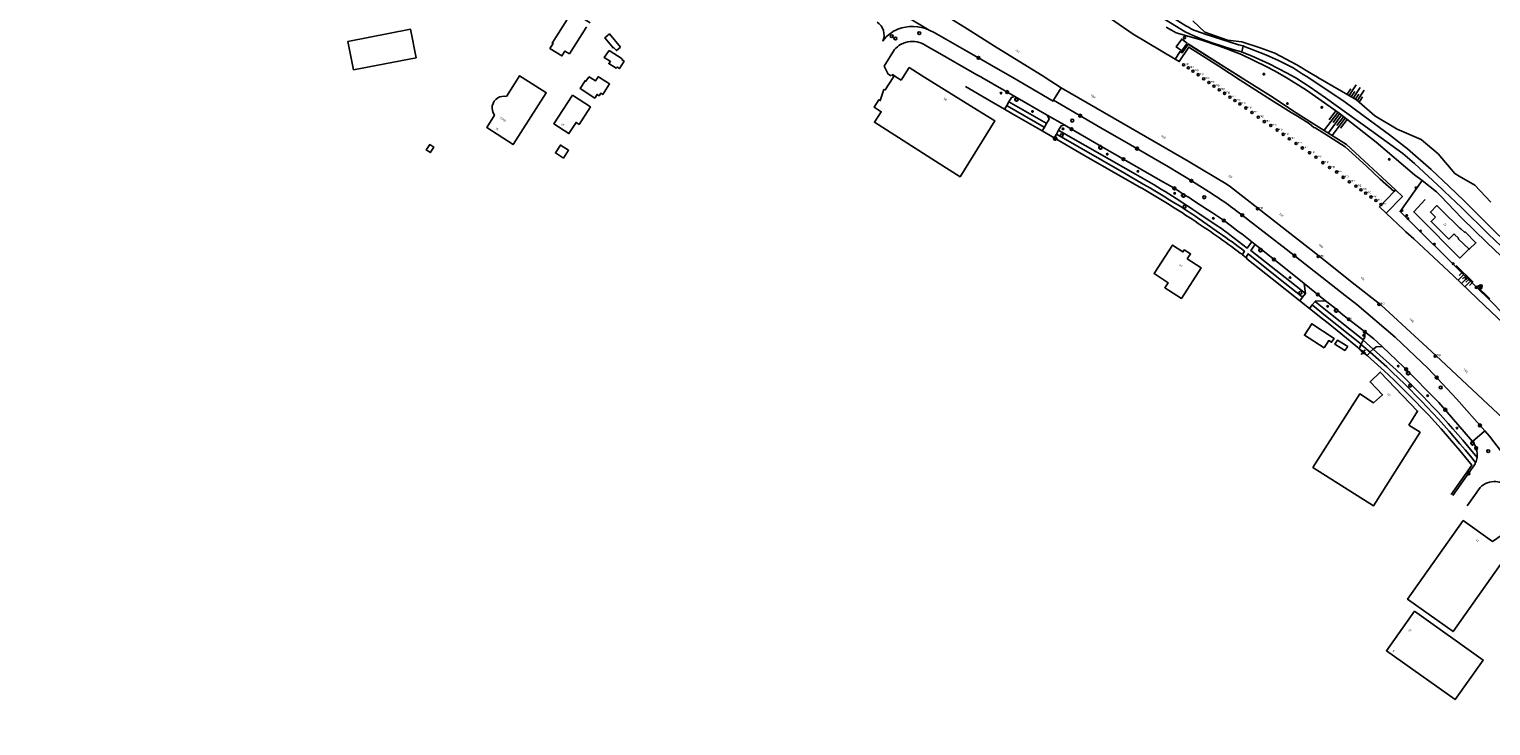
# Model space of a CAD drawing. Header units: millimetres. Extents: x 149344 to 154519, y 463794 to 476271.
# Tile 15 of 70: x 153289 to 153904, y 464227 to 464520. Entities that reach past the tile are written whole.
import ezdxf
from ezdxf.enums import TextEntityAlignment as Align

# ---------------------------------------------------------------- set-up
doc = ezdxf.new("R2010")
doc.units = ezdxf.units.MM
doc.header["$LTSCALE"] = 4
doc.layers.get('0').update_dxf_attribs({"color": 252, "linetype": 'CONTINUOUS'})
for name, color, linetype in [('Gebouw', 252, 'CONTINUOUS'), ('Huisnummer', 252, 'CONTINUOUS'), ('symbool talud', 252, 'CONTINUOUS'), ('Topografie', 252, 'CONTINUOUS')]:
    doc.layers.add(name, color=color, linetype=linetype)
doc.styles.add('ISO', font='ISO')

# ---------------------------------------------------------------- blocks, each defined once
blk = doc.blocks.new('talud')
for p, q in [((0, 0.75), (0.5, 0.75)), ((0, 0.5), (1, 0.5)), ((0, 0.25), (0.5, 0.25)), ((0, 0), (1, 0)), ((0, -0.25), (0.5, -0.25)), ((0, -0.5), (1, -0.5)), ((0, -0.75), (0.5, -0.75))]:
    blk.add_line(p, q)
blk = doc.blocks.new('DRHEK')
at = {"linetype": 'Continuous'}
for p, q in [((1.25, 0), (-1.25, 0)), ((-0.5, 0.7), (0.5, 0.7)), ((-0.5, -0.7), (0.5, -0.7))]:
    blk.add_line(p, q, dxfattribs=at)
blk = doc.blocks.new('lichtmast')
for p, q in [((-0.6, 0), (-1, 0)), ((-0.71, 0.71), (-0.42, 0.42)), ((0, 0.6), (0, 1)), ((0.42, 0.42), (0.71, 0.71)), ((0.6, 0), (1, 0)), ((-0.42, -0.42), (-0.71, -0.71)), ((0, -0.6), (0, -1)), ((0.42, -0.42), (0.71, -0.71))]:
    blk.add_line(p, q)
blk.add_circle((0, 0), 0.6)
blk = doc.blocks.new('meerpaal')
at = {"color": 0}
blk.add_circle((0, 0), 0.45, dxfattribs=at)
at = {"style": 'ISO'}
blk.add_attdef('MEERPAAL', (0.7, 0), '', height=0.9, dxfattribs=at)
blk = doc.blocks.new('schk')
for p, q in [((0.86, 0.56), (-0.86, 0.56)), ((-0.86, 0.56), (-0.86, -0.56)), ((0.86, -0.56), (0.86, 0.56)), ((-0.86, -0.56), (0.86, -0.56))]:
    blk.add_line(p, q)
at = {"linetype": 'Continuous', "style": 'ISO', "flags": 10}
blk.add_attdef('CAI', text='', height=0.8, dxfattribs=at).set_placement((0, 0.1), align=Align.MIDDLE_CENTER)
blk = doc.blocks.new('boom')
for radius in [0.315, 0.225, 0.135]:
    blk.add_circle((0, 0), radius)
blk = doc.blocks.new('afsluiter')
at = {"color": 0}
blk.add_circle((0, 0), 0.45, dxfattribs=at)
at = {"style": 'ISO'}
blk.add_attdef('AFSLUITER', (0.7, 0), '', height=0.9, dxfattribs=at)
blk = doc.blocks.new('verklikker')
at = {"color": 0}
blk.add_circle((0, 0), 0.45, dxfattribs=at)
at = {"style": 'ISO'}
blk.add_attdef('VERKLIKKER', (0.7, 0), '', height=0.9, dxfattribs=at)
blk = doc.blocks.new('kolk')
at = {"color": 0}
blk.add_circle((0, 0), 0.6, dxfattribs=at)
at = {"linetype": 'Continuous', "style": 'ISO', "flags": 10}
blk.add_attdef('R', (-0.11, -0.33), '', height=0.8, dxfattribs=at)
blk = doc.blocks.new('inspectieput')
at = {"color": 0}
blk.add_circle((0, 0), 0.6, dxfattribs=at)
at = {"linetype": 'Continuous', "style": 'ISO', "flags": 10}
blk.add_attdef('I', text='', height=0.8, dxfattribs=at).set_placement((0, 0), align=Align.MIDDLE_CENTER)

msp = doc.modelspace()

# ---------------------------------------------------------------- linework, layer by layer
at = {"layer": 'Gebouw'}
for points in [[(153516.09, 464509.92), (153514.16, 464511.11), (153512.89, 464509.08), (153507.84, 464512.22), (153509.16, 464514.24), (153508.84, 464514.38), (153515.76, 464525.54), (153515.57, 464525.67), (153516.92, 464527.86), (153524.72, 464522.94)], [(153451.58, 464508.17), (153425.23, 464503.24), (153422.89, 464515.16), (153449.24, 464520.27), (153451.58, 464508.17)], [(153523.38, 464520.83), (153523.08, 464521.05), (153516.09, 464509.92)], [(153537.58, 464512.79), (153532.89, 464518.3), (153530.98, 464516.71), (153534.64, 464512.37), (153534.79, 464512.51), (153535.8, 464511.3), (153537.58, 464512.79)], [(153776.02, 464514.45), (153773.76, 464511.18), (153771.36, 464512.85), (153773.64, 464516.13), (153776.02, 464514.45)], [(153532.78, 464511.37), (153530.7, 464508.34), (153533.27, 464506.64), (153532.62, 464505.8), (153535.7, 464503.83), (153536.08, 464504.34), (153537.08, 464503.69), (153539.08, 464506.8), (153538.11, 464507.56), (153538.21, 464507.75), (153532.78, 464511.37)], [(153484.55, 464484.15), (153481.26, 464478.98), (153492.45, 464471.79), (153506.21, 464493.56), (153506.26, 464493.64), (153506.19, 464493.68), (153496.18, 464500)], [(153494.64, 464500), (153489.51, 464491.93)], [(153496.18, 464500), (153495.08, 464500.69), (153494.64, 464500)], [(153528.73, 464500), (153532.92, 464497.27), (153530.1, 464492.87), (153529.27, 464493.4), (153528.51, 464492.29), (153527.71, 464492.82), (153526.73, 464491.32), (153520.54, 464495.34), (153522.67, 464498.59), (153523.02, 464498.37), (153524.11, 464500)], [(153524.11, 464500), (153524.3, 464500.28), (153524.77, 464500)], [(153524.77, 464500), (153527.07, 464498.59), (153528, 464500)], [(153528, 464500), (153528.22, 464500.34), (153528.73, 464500)], [(153652.28, 464500), (153648.9, 464494.71), (153648.37, 464494.89), (153646.84, 464490.24), (153646.29, 464490.59), (153644.28, 464487.46), (153647.23, 464485.57), (153644.38, 464481.12), (153670.11, 464464.74)], [(153653.85, 464500), (153651.94, 464501.2), (153651.77, 464500.9), (153652.55, 464500.43), (153652.28, 464500)], [(153655.67, 464498.87), (153653.85, 464500)], [(153656.39, 464500), (153655.67, 464498.87)], [(153659.01, 464504.11), (153656.39, 464500)], [(153659.01, 464504.11), (153665.64, 464500)], [(153665.64, 464500), (153684.82, 464488.1)], [(153517.28, 464492.51), (153524.86, 464487.59), (153520.09, 464480.24), (153518.84, 464481.05), (153515.81, 464476.38), (153509.48, 464480.48), (153517.28, 464492.51)], [(153684.82, 464488.1), (153695.03, 464481.76), (153680.41, 464458.19), (153670.11, 464464.74)], [(153456.14, 464470.03), (153455.82, 464469.53), (153457.58, 464468.38), (153457.92, 464468.93), (153458.96, 464470.66), (153457.27, 464471.74), (153456.14, 464470.03)], [(153513.6, 464465.99), (153510.15, 464468.21), (153512.29, 464471.53), (153515.72, 464469.34), (153513.6, 464465.99)], [(153880.21, 464441.46), (153878.32, 464443.35), (153880.97, 464446.08), (153883, 464444.14)], [(153888.24, 464434.21), (153886.05, 464431.98), (153878.58, 464439.34), (153880.44, 464441.23)], [(153880.21, 464441.46), (153880.44, 464441.23)], [(153883, 464444.14), (153883.15, 464443.99)], [(153883.15, 464443.99), (153890.64, 464436.64)], [(153888.48, 464433.98), (153888.24, 464434.21)], [(153888.48, 464433.98), (153890.18, 464432.33), (153890.02, 464432.16), (153894.61, 464427.71), (153897.45, 464430.46), (153892.91, 464435), (153892.72, 464434.76), (153891.05, 464436.35)], [(153891.05, 464436.35), (153890.64, 464436.64)], [(153776, 464423.68), (153781.88, 464419.87), (153773.53, 464407), (153766.53, 464411.54), (153767.9, 464413.65), (153762.04, 464417.45), (153769.81, 464429.43), (153774.19, 464426.59), (153774.76, 464427.46), (153777.38, 464425.77), (153776, 464423.68)], [(153833.58, 464386.18), (153825.26, 464391.51), (153828.36, 464396.35), (153837.77, 464390.21), (153836.69, 464388.59), (153835.52, 464389.27), (153833.58, 464386.18)], [(153843.5, 464386.86), (153842.31, 464385.17), (153838.07, 464387.82), (153839.23, 464389.52), (153843.5, 464386.86)], [(153869.19, 464353.74), (153873.97, 464350.7), (153854.29, 464319.76), (153828.85, 464335.94), (153848.53, 464366.88), (153854.37, 464363.17), (153858.1, 464366.5), (153852.91, 464371.91), (153857.2, 464376.02), (153872.92, 464359.63), (153869.19, 464353.74)], [(153915.52, 464306.05), (153887.84, 464266.9), (153868.7, 464280.47), (153892.12, 464313.53), (153904.43, 464304.82), (153912.58, 464310.42), (153915.52, 464306.05)], [(153871.61, 464275.4), (153900.46, 464254.89), (153888.66, 464238.29), (153859.81, 464258.8), (153871.61, 464275.4)]]:
    msp.add_lwpolyline(points, dxfattribs=at)
for centre, radius, start, end in [((153488.39, 464487.17), 4.88, 120.16675, 218.19777), ((153488.39, 464487.19), 4.87, 76.79446, 120.25608)]:
    msp.add_arc(centre, radius, start, end, dxfattribs=at)
at = {"layer": 'Topografie'}
for p, q in [((153719.78, 464490.45), (153722.9, 464495.6)), ((153700.04, 464488.17), (153700.91, 464489.69)), ((153703.48, 464491.94), (153717.09, 464484.1)), ((153717.09, 464484.1), (153724.44, 464479.87)), ((153715.89, 464479.05), (153716.8, 464480.63)), ((153720.91, 464476.16), (153721.84, 464477.76)), ((153863.62, 464452.77), (153862.98, 464451.94)), ((153803.18, 464430.8), (153804.51, 464429.74)), ((153799.18, 464425.42), (153800.7, 464424.28)), ((153896.32, 464413.85), (153889.16, 464420.84)), ((153825.77, 464409.09), (153824.52, 464407.55)), ((153825.13, 464413.32), (153834.19, 464406.06)), ((153903.34, 464406.8), (153897.62, 464412.37)), ((153829.77, 464405.75), (153828.58, 464404.28)), ((153849.99, 464389.53), (153854.27, 464385.68))]:
    msp.add_line(p, q, dxfattribs=at)
for points in [[(152884.8, 465087.49, 0), (152892.81, 465082.89, 0.000005)], [(153606.39, 464634.77), (153621.3, 464624.58), (153702.14, 464570.31), (153731.99, 464549.97), (153755.11, 464534.61), (153774.33, 464522.4, 0.075135), (153783.57, 464518.18), (153797.52, 464513.74), (153799.46, 464513.26), (153799.6, 464513.23)], [(153667.46, 464519.92, 0.195757), (153654.22, 464520.34, 0.127661), (153648.08, 464515.6), (153647.93, 464515.37, 0.368271), (153645.51, 464523.19)], [(153703.48, 464491.94), (153689.61, 464499.93), (153689.49, 464500), (153689.36, 464500.07), (153687.52, 464501.13), (153669.91, 464511.16), (153668.17, 464512.15), (153665.06, 464513.92, 0.198968), (153657.48, 464514.7, 0.064731), (153655.39, 464513.81, 0.084672), (153652.83, 464511.75), (153648.48, 464504.8), (153648.54, 464504.68), (153650.12, 464501.37), (153651.38, 464500.6)], [(153719.78, 464490.45), (153739.68, 464478.78), (153741.37, 464477.82), (153749.38, 464473.25), (153764.47, 464464.44), (153768.04, 464462.33), (153772.68, 464459.53), (153775.48, 464457.87), (153777.32, 464456.74), (153778.84, 464455.76), (153782.2, 464453.67), (153786.46, 464450.96, -0.030798), (153801.66, 464440.03), (153817.55, 464427.8), (153842.38, 464408.3), (153847.33, 464404.42), (153863.51, 464390.73), (153877.28, 464377.61), (153889.34, 464364.79), (153901.13, 464351.32)], [(153799.18, 464425.42), (153799.26, 464425.55), (153800.07, 464426.85, 0.012691), (153789.55, 464434.54), (153783.01, 464439.12, 0.008859), (153773.66, 464445.37, -0.004486), (153762.33, 464452.33), (153760.51, 464453.37), (153757.48, 464455.16), (153749.59, 464459.65), (153721.04, 464476.08), (153720.91, 464476.16)], [(153803.18, 464430.8), (153803.08, 464430.68), (153801.21, 464428.23), (153793.89, 464433.82, 0.021572), (153788.18, 464437.84), (153780.83, 464442.78), (153778.33, 464444.42), (153777.38, 464445.07), (153774.32, 464447.07, 0.007963), (153762.06, 464454.8), (153754.17, 464459.27), (153721.96, 464477.69), (153721.84, 464477.76)], [(153803.18, 464430.8), (153798.95, 464434.16), (153797.79, 464434.96, 0.026656), (153784.43, 464444.48), (153778.72, 464448.14), (153776.76, 464449.45), (153774.73, 464450.67), (153771.49, 464452.78), (153768.78, 464454.39), (153765.72, 464456.08), (153737.99, 464472.06), (153726.59, 464478.64), (153724.44, 464479.87)], [(153852.89, 464384.42), (153859.89, 464378.27, -0.035898), (153897.29, 464337.94, 0.035898)], [(153854.27, 464385.68), (153863.93, 464376.99, -0.032078), (153897.9, 464340.15, 0.032078)], [(153897.9, 464340.15, 0.21227), (153895.98, 464346.82)], [(153897.29, 464337.94, 0.076059), (153897.9, 464340.15)], [(153897.29, 464337.94, -0.073887), (153896.23, 464336.12), (153896.14, 464335.99), (153887.7, 464324.05)], [(153893.7, 464319.8), (153899.17, 464327.53, -0.213555), (153905.88, 464329.96, -0.179664), (153911.41, 464327.49), (153911.5, 464327.36), (153913.56, 464324.53), (153920.49, 464314.99), (153921.04, 464314.23), (153926.75, 464305.16), (153928.39, 464302.56), (153929.71, 464300.21), (153933.81, 464292.93), (153934.61, 464291.51), (153936.51, 464288.12), (153936.64, 464288.19), (153941.98, 464291.2), (153942.11, 464291.27), (153941.12, 464293.02), (153941.09, 464293.08)]]:
    msp.add_lwpolyline(points, format="xyb", dxfattribs=at)
at = {"layer": 'Topografie', "flags": 128}
for points in [[(153770.86, 464507.7), (153753.3, 464518.19), (153741.43, 464526.36), (153704.02, 464549.21), (153672.15, 464570.29), (153635.4, 464595.13), (153604.53, 464615.82), (153570.84, 464638.83), (153516.56, 464675.52), (153501.47, 464690.29), (153487.16, 464704.29), (153454.26, 464726.79), (153419.43, 464750.48), (153381.38, 464767.02), (153377.04, 464769.86), (153332.64, 464799.53)], [(153722.9, 464495.6), (153716.16, 464500), (153716.04, 464500.08), (153694.96, 464513.11), (153683.34, 464520.43), (153667.92, 464530.02), (153655.17, 464537.84), (153638.66, 464548.66), (153622.86, 464559.07), (153592.81, 464578.51), (153573.02, 464591.56), (153539.03, 464613.9), (153506.86, 464635.14), (153489.12, 464646.79), (153477.71, 464654.33), (153474.57, 464656.4), (153445.52, 464646.9), (153436.8, 464612.73), (153427.75, 464576.92), (153421.8, 464553.58), (153419.72, 464545.13), (153417.27, 464535.49)], [(153862.98, 464451.94), (153857.16, 464457.21), (153851.43, 464462.62), (153842.47, 464470.85), (153833.83, 464476.3), (153829.85, 464478.81), (153829.18, 464478.88), (153827.25, 464480.57), (153822.31, 464483.72), (153819.76, 464485.29), (153811.41, 464490.39), (153798.27, 464498.84), (153789.23, 464504.71), (153776.64, 464512.74), (153772.64, 464506.66), (153770.86, 464507.7)], [(153699.15, 464486.63), (153693.53, 464489.88), (153682.68, 464496.11)], [(153928.6, 464338.22), (153904.7, 464360.5), (153880.51, 464383.06), (153861, 464401.16), (153857.52, 464404.25), (153854.98, 464406.32), (153846.7, 464412.81), (153831.32, 464424.88), (153805.73, 464445.02), (153794.2, 464453.92), (153792.42, 464455.21), (153787.92, 464457.84), (153781.34, 464461.83), (153776.4, 464464.74), (153755.81, 464476.64), (153722.9, 464495.6)], [(153714.98, 464477.47), (153702.24, 464484.85), (153699.15, 464486.63)], [(153719.99, 464474.57), (153714.98, 464477.47)], [(153859.63, 464442.9), (153856.86, 464445.51), (153862.98, 464451.94)], [(153876.1, 464448.65), (153871.26, 464443.4), (153873.66, 464441), (153890.69, 464424.02), (153894.67, 464428)], [(153982.68, 464328.48), (153975.64, 464334.7), (153974.89, 464342.4), (153968.8, 464348.04), (153959.14, 464349.29), (153947.16, 464360.61), (153939.15, 464368.12), (153929.06, 464377.57), (153922.05, 464384.2), (153911.63, 464394.04), (153901.19, 464403.96), (153888.02, 464416.54), (153871.28, 464432.15), (153868, 464435.08), (153867.14, 464435.85), (153859.63, 464442.9)], [(153823.31, 464406.06), (153811.76, 464415.25), (153801.1, 464423.71), (153800.98, 464423.8)], [(153827.4, 464402.81), (153823.31, 464406.06)], [(153847.72, 464386.37), (153846.95, 464387.01), (153839.1, 464393.49), (153835.21, 464396.59), (153832.92, 464398.41), (153827.4, 464402.81)], [(153849.1, 464387.72), (153834.2, 464399.75), (153828.71, 464404.18), (153828.58, 464404.28)], [(153850.6, 464393.05), (153841.5, 464400.19), (153837.61, 464403.31), (153834.19, 464406.06)], [(153849.99, 464389.53), (153849.98, 464389.52), (153849.13, 464387.79), (153849.1, 464387.72)], [(153850.6, 464393.05), (153850.61, 464392.98), (153850.72, 464392.3), (153850.73, 464391.83), (153850.73, 464391.35), (153850.64, 464390.72), (153850.3, 464390.01), (153849.99, 464389.53)], [(153850.6, 464393.05), (153854.45, 464390.03), (153857.96, 464386.74)], [(153848.31, 464385.88), (153847.72, 464386.37)], [(153849.1, 464387.72), (153849.46, 464387.43), (153852.89, 464384.42)], [(153852.89, 464384.42), (153853.01, 464384.56), (153854.27, 464385.68)], [(153854.27, 464385.68), (153854.29, 464385.7), (153855.49, 464386.6), (153857.75, 464386.73), (153857.96, 464386.74)], [(153857.96, 464386.74), (153867.15, 464378.14), (153881.87, 464363.28), (153895.98, 464346.82)], [(153901.13, 464351.32), (153901, 464351.21), (153895.98, 464346.82)], [(153921.84, 464324.28), (153921.84, 464324.28), (153914.71, 464334.08), (153903.15, 464349.02), (153901.13, 464351.32)]]:
    msp.add_lwpolyline(points, dxfattribs=at)
at = {"layer": 'Topografie'}
for points in [[(153604.36, 464631.75), (153612.82, 464625.97), (153619.24, 464621.67), (153638.61, 464608.85), (153655.87, 464597.47), (153668.5, 464589.23), (153675.63, 464584.45), (153689.92, 464575.04), (153698.83, 464569.22), (153727.41, 464549.89), (153753.17, 464532.62), (153768.97, 464522.91), (153775.12, 464519.18), (153778.72, 464517.53), (153782.17, 464516.13), (153786.92, 464514.39), (153795.16, 464511.75), (153798.85, 464510.72), (153799.02, 464510.67)], [(153649.97, 464530.19), (153667.46, 464519.92)], [(153667.46, 464519.92), (153669.51, 464518.91), (153671.41, 464517.83), (153682.26, 464511.64), (153702.37, 464500.07), (153702.49, 464500), (153702.62, 464499.93), (153719.57, 464490.06), (153719.78, 464490.45)], [(153767.09, 464521.19), (153769.38, 464519.91), (153771.31, 464518.71), (153781.75, 464515.86), (153789.54, 464513.16), (153792.25, 464512.2), (153793.38, 464511.78), (153798.84, 464509.58), (153809.5, 464504.44), (153812.69, 464502.74), (153815.92, 464500.92), (153817.3, 464500.08), (153817.43, 464500), (153817.55, 464499.92), (153826.22, 464494.67), (153839.9, 464484.91), (153855.44, 464472.83), (153871.62, 464459.05), (153874.78, 464456.62)], [(153778.38, 464523.75), (153783.4, 464519.1), (153792.97, 464515.62), (153798.95, 464514.99), (153806.7, 464512.51), (153812.8, 464510.22), (153822.04, 464505.34), (153828.14, 464501.58), (153830.73, 464500.07), (153830.86, 464500), (153830.98, 464499.93), (153847.2, 464490.53), (153854.97, 464483.89), (153864.28, 464478.28), (153874.46, 464473.89), (153881.61, 464467.83), (153888.51, 464459.64), (153890.41, 464458.5), (153896.92, 464454.61), (153903.72, 464447.52)], [(153770.86, 464507.7), (153772.99, 464510.85), (153773.87, 464510.36), (153776.41, 464514.01), (153798.7, 464499.97)], [(153798.7, 464499.97), (153798.6, 464500.08), (153791.87, 464504.32), (153776.39, 464514.18)], [(153799.02, 464510.67), (153799.01, 464510.81), (153799.55, 464513.1), (153799.6, 464513.23)], [(153799.6, 464513.23), (153799.71, 464513.18), (153809.11, 464509.5), (153814.35, 464507.12), (153820.58, 464504.09), (153824.36, 464501.55), (153826.67, 464500.08), (153826.8, 464500), (153826.92, 464499.92), (153829.26, 464498.44), (153834.82, 464494.59), (153841.82, 464490), (153850.06, 464484.02), (153861.11, 464475.8), (153868.6, 464470.02), (153878.55, 464461.24), (153886.16, 464454.05), (153892.38, 464448.18), (153905.58, 464434.99), (153908.96, 464431.85), (153909.91, 464431.05)], [(153908.04, 464429.06), (153902.7, 464433.99), (153891.35, 464445.31), (153884.21, 464452.02), (153883.17, 464453.01), (153871.55, 464463.78), (153866.64, 464467.97), (153850.99, 464479.4), (153843.08, 464484.96), (153834.09, 464491.46), (153827.75, 464495.89), (153822.04, 464499.6), (153821.42, 464499.93), (153821.3, 464500), (153821.17, 464500.07), (153818.02, 464501.76), (153810.51, 464505.75), (153803.01, 464509.05), (153799.1, 464510.64), (153799.02, 464510.67)], [(153798.7, 464499.97), (153812.17, 464491.49), (153820.22, 464486.09), (153829.04, 464480.48), (153843.05, 464471.71), (153863.62, 464452.77)], [(153699.15, 464486.63), (153699.22, 464486.76), (153700.04, 464488.17)], [(153700.04, 464488.17), (153700.16, 464488.1), (153715.76, 464479.12), (153715.89, 464479.05)], [(153700.91, 464489.69), (153702.03, 464491.62), (153703.36, 464491.91), (153703.48, 464491.94)], [(153700.91, 464489.69), (153716.68, 464480.7), (153716.8, 464480.63)], [(153716.8, 464480.63), (153717.89, 464482.5), (153717.15, 464483.99), (153717.09, 464484.1)], [(153714.98, 464477.47), (153715.05, 464477.6), (153715.89, 464479.05)], [(153719.99, 464474.57), (153720.07, 464474.7), (153720.91, 464476.16)], [(153721.84, 464477.76), (153722.91, 464479.61), (153724.32, 464479.85), (153724.44, 464479.87)], [(153874.78, 464456.62), (153865.52, 464443.56), (153870.97, 464438.18), (153888.88, 464420.49), (153904.37, 464405.21), (153915.84, 464393.39)], [(153959.2, 464373.45), (153951.55, 464381.25), (153948.5, 464384.03), (153944.61, 464387.52), (153935.14, 464398.06), (153920.03, 464413.39), (153902.04, 464430.5), (153891.54, 464440.73), (153882.51, 464450.24), (153880.92, 464451.9), (153874.78, 464456.62)], [(153863.62, 464452.77), (153866.54, 464449.93), (153859.63, 464442.9)], [(153804.51, 464429.74), (153804.42, 464429.62), (153802.71, 464427.25), (153825.77, 464409.09)], [(153804.51, 464429.74), (153817.35, 464419.56), (153825.13, 464413.32)], [(153798.79, 464425.72), (153799.18, 464425.42)], [(153800.7, 464424.28), (153800.78, 464424.41), (153801.6, 464425.72), (153814.37, 464415.53), (153824.4, 464407.65), (153824.52, 464407.55)], [(153800.7, 464424.28), (153801.09, 464423.99), (153800.98, 464423.8)], [(153824.52, 464407.55), (153823.31, 464406.06)], [(153825.13, 464413.32), (153825.15, 464413.19), (153825.77, 464409.09)], [(153827.4, 464402.81), (153828.58, 464404.28)], [(153834.19, 464406.06), (153834.06, 464406.05), (153829.87, 464405.88), (153829.77, 464405.75)], [(153829.77, 464405.75), (153829.89, 464405.65), (153835.53, 464401.14), (153849.81, 464389.7), (153849.99, 464389.53)], [(153849.1, 464387.72), (153848.31, 464385.88)], [(153851.64, 464383.01), (153852.89, 464384.42)]]:
    msp.add_lwpolyline(points, dxfattribs=at)
at = {"layer": 'Topografie', "flags": 128}
for points in [[(153798.79, 464425.72), (153798.3, 464426.09, 0.012285), (153778.04, 464440.34, 0.012918), (153755.81, 464454.03), (153732.51, 464467.33), (153719.99, 464474.57)], [(153851.64, 464383.01, 0.006137), (153848.31, 464385.88)], [(153887, 464324.54), (153895.69, 464336.84, 0.045002), (153851.64, 464383.01)]]:
    msp.add_lwpolyline(points, format="xyb", dxfattribs=at)
msp.add_lwpolyline([(153847.72, 464386.37), (153847.72, 464386.37)], close=True, dxfattribs=at)

# ---------------------------------------------------------------- block references
at = {"layer": 'symbool talud', "yscale": 4}
for p, xscale, zscale, rotation in [((153845.79, 464491.26), 5.384078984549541, 5.384078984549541, 56.4519285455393), ((153840.89, 464484.07), 9.179290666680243, 9.179290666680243, 232.9331793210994), ((153893.71, 464415.73), 3.344192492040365, 3.344192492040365, 225.4004027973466)]:
    msp.add_blockref('talud', p, dxfattribs=dict(at, xscale=xscale, zscale=zscale, rotation=rotation))
at = {"layer": 'Topografie', "linetype": 'Continuous'}
ref = msp.add_blockref('inspectieput', (153663.26, 464518.62), dxfattribs=at)
ref.add_attrib('I', 'i', (153663.26, 464518.23), dxfattribs={"layer": '0', "linetype": 'Continuous', "height": 0.8, "style": 'ISO'})
ref = msp.add_blockref('inspectieput', (153651.65, 464517.38), dxfattribs=at)
ref.add_attrib('I', 'i', (153651.65, 464516.98), dxfattribs={"layer": '0', "linetype": 'Continuous', "height": 0.8, "style": 'ISO'})
ref = msp.add_blockref('inspectieput', (153653.2, 464516.39), dxfattribs=at)
ref.add_attrib('I', 'i', (153653.2, 464516), dxfattribs={"layer": '0', "linetype": 'Continuous', "height": 0.8, "style": 'ISO'})
for name, p, values in [('verklikker', (153774.84, 464516.74), {'VERKLIKKER': 'v'}), ('meerpaal', (153774.48, 464505.31), {'MEERPAAL': 'mp'}), ('meerpaal', (153776.46, 464504), {'MEERPAAL': 'mp'}), ('meerpaal', (153778.39, 464502.63), {'MEERPAAL': 'mp'}), ('meerpaal', (153780.56, 464501.14), {'MEERPAAL': 'mp'}), ('meerpaal', (153782.92, 464499.39), {'MEERPAAL': 'mp'}), ('meerpaal', (153785.13, 464497.87), {'MEERPAAL': 'mp'}), ('meerpaal', (153787.23, 464496.31), {'MEERPAAL': 'mp'}), ('meerpaal', (153789.46, 464494.79), {'MEERPAAL': 'mp'}), ('meerpaal', (153791.69, 464493.32), {'MEERPAAL': 'mp'}), ('meerpaal', (153793.98, 464491.72), {'MEERPAAL': 'mp'}), ('meerpaal', (153796.07, 464490.31), {'MEERPAAL': 'mp'}), ('meerpaal', (153798.08, 464488.85), {'MEERPAAL': 'mp'}), ('meerpaal', (153800.62, 464487.12), {'MEERPAAL': 'mp'}), ('meerpaal', (153803.24, 464485.25), {'MEERPAAL': 'mp'}), ('meerpaal', (153805.89, 464483.27), {'MEERPAAL': 'mp'}), ('meerpaal', (153808.44, 464481.42), {'MEERPAAL': 'mp'}), ('meerpaal', (153811.12, 464479.77), {'MEERPAAL': 'mp'}), ('meerpaal', (153813.79, 464477.85), {'MEERPAAL': 'mp'}), ('meerpaal', (153816.32, 464476.05), {'MEERPAAL': 'mp'}), ('meerpaal', (153818.95, 464474.15), {'MEERPAAL': 'mp'}), ('meerpaal', (153821.78, 464472.21), {'MEERPAAL': 'mp'}), ('meerpaal', (153824.42, 464470.29), {'MEERPAAL': 'mp'}), ('meerpaal', (153827.43, 464468.31), {'MEERPAAL': 'mp'}), ('meerpaal', (153830.15, 464466.48), {'MEERPAAL': 'mp'}), ('meerpaal', (153833.01, 464464.14), {'MEERPAAL': 'mp'}), ('meerpaal', (153835.86, 464462.08), {'MEERPAAL': 'mp'}), ('meerpaal', (153838.87, 464460.2), {'MEERPAAL': 'mp'}), ('meerpaal', (153841.55, 464457.99), {'MEERPAAL': 'mp'}), ('meerpaal', (153844.21, 464456.08), {'MEERPAAL': 'mp'}), ('meerpaal', (153846.98, 464454.22), {'MEERPAAL': 'mp'}), ('meerpaal', (153849.07, 464452.71), {'MEERPAAL': 'mp'}), ('meerpaal', (153851.07, 464451.29), {'MEERPAAL': 'mp'}), ('meerpaal', (153805.56, 464444.81), {'MEERPAAL': 'mp'}), ('meerpaal', (153853.29, 464449.68), {'MEERPAAL': 'mp'}), ('meerpaal', (153855.42, 464448.25), {'MEERPAAL': 'mp'}), ('meerpaal', (153857.52, 464446.53), {'MEERPAAL': 'mp'}), ('meerpaal', (153831.13, 464424.66), {'MEERPAAL': 'mp'}), ('meerpaal', (153856.69, 464404.56), {'MEERPAAL': 'mp'}), ('afsluiter', (153843.91, 464398.24), {'AFSLUITER': 'a'}), ('meerpaal', (153880.33, 464382.82), {'MEERPAAL': 'mp'})]:
    msp.add_blockref(name, p, dxfattribs=at).add_auto_attribs(values)
ref = msp.add_blockref('kolk', (153688.13, 464508.27), dxfattribs=at)
ref.add_attrib('KOLK', 'r', (153688.08, 464508.01), dxfattribs={"layer": '0', "linetype": 'Continuous', "height": 0.8, "style": 'ISO'})
for name, p in [('boom', (153808.22, 464501.37)), ('boom', (153697.64, 464493.39)), ('lichtmast', (153704.12, 464490.66)), ('boom', (153818.15, 464489.01)), ('boom', (153832.6, 464487.39)), ('boom', (153710.88, 464485.69)), ('lichtmast', (153720.43, 464474.32)), ('boom', (153723.7, 464478.37)), ('lichtmast', (153739.44, 464470.57)), ('boom', (153742.33, 464467.72)), ('boom', (153860.96, 464465.54)), ('boom', (153755.21, 464460.52)), ('boom', (153770.72, 464451.23)), ('lichtmast', (153774.35, 464450.37)), ('boom', (153872.19, 464453.58)), ('boom', (153866.31, 464444.01)), ('boom', (153786.99, 464440.7)), ('boom', (153868.33, 464441.91)), ('boom', (153868.83, 464440.62)), ('boom', (153874.15, 464435.36)), ('lichtmast', (153806.85, 464427.32)), ('boom', (153879.93, 464429.84)), ('boom', (153887.86, 464421.66)), ('boom', (153819.25, 464415.81)), ('boom', (153893.27, 464415.35)), ('boom', (153897.47, 464411.58)), ('schk', (153899.11, 464411.79)), ('boom', (153835.08, 464403.67)), ('lichtmast', (153838.68, 464401.91)), ('boom', (153850.17, 464391.46)), ('boom', (153864.74, 464378.55)), ('lichtmast', (153868.98, 464375.61)), ('boom', (153877.15, 464366.09)), ('boom', (153889.5, 464352.47)), ('lichtmast', (153896.02, 464346.08))]:
    msp.add_blockref(name, p, dxfattribs=at)
ref = msp.add_blockref('kolk', (153700.21, 464493.83), dxfattribs=at)
ref.add_attrib('KOLK', 'r', (153700.16, 464493.57), dxfattribs={"layer": '0', "linetype": 'Continuous', "height": 0.8, "style": 'ISO'})
ref = msp.add_blockref('inspectieput', (153727.63, 464481.82), dxfattribs=at)
ref.add_attrib('I', 'i', (153727.63, 464481.43), dxfattribs={"layer": '0', "linetype": 'Continuous', "height": 0.8, "style": 'ISO'})
ref = msp.add_blockref('kolk', (153730.98, 464483.88), dxfattribs=at)
ref.add_attrib('KOLK', 'r', (153730.94, 464483.62), dxfattribs={"layer": '0', "linetype": 'Continuous', "height": 0.8, "style": 'ISO'})
ref = msp.add_blockref('inspectieput', (153723.2, 464475.66), dxfattribs=at)
ref.add_attrib('I', 'i', (153723.2, 464475.27), dxfattribs={"layer": '0', "linetype": 'Continuous', "height": 0.8, "style": 'ISO'})
ref = msp.add_blockref('kolk', (153727.31, 464478.22), dxfattribs=at)
ref.add_attrib('KOLK', 'r', (153727.26, 464477.96), dxfattribs={"layer": '0', "linetype": 'Continuous', "height": 0.8, "style": 'ISO'})
ref = msp.add_blockref('kolk', (153754.85, 464470.06), dxfattribs=at)
ref.add_attrib('KOLK', 'r', (153754.81, 464469.8), dxfattribs={"layer": '0', "linetype": 'Continuous', "height": 0.8, "style": 'ISO'})
ref = msp.add_blockref('kolk', (153749.15, 464465.63), dxfattribs=at)
ref.add_attrib('KOLK', 'r', (153749.11, 464465.37), dxfattribs={"layer": '0', "linetype": 'Continuous', "height": 0.8, "style": 'ISO'})
ref = msp.add_blockref('kolk', (153777.72, 464456.48), dxfattribs=at)
ref.add_attrib('KOLK', 'r', (153777.67, 464456.22), dxfattribs={"layer": '0', "linetype": 'Continuous', "height": 0.8, "style": 'ISO'})
ref = msp.add_blockref('kolk', (153770.56, 464453.33), dxfattribs=at)
ref.add_attrib('KOLK', 'r', (153770.52, 464453.07), dxfattribs={"layer": '0', "linetype": 'Continuous', "height": 0.8, "style": 'ISO'})
ref = msp.add_blockref('inspectieput', (153774.94, 464445.64), dxfattribs=at)
ref.add_attrib('I', 'i', (153774.94, 464445.24), dxfattribs={"layer": '0', "linetype": 'Continuous', "height": 0.8, "style": 'ISO'})
ref = msp.add_blockref('inspectieput', (153783.15, 464449.59), dxfattribs=at)
ref.add_attrib('I', 'i', (153783.15, 464449.2), dxfattribs={"layer": '0', "linetype": 'Continuous', "height": 0.8, "style": 'ISO'})
ref = msp.add_blockref('kolk', (153791.38, 464439.8), dxfattribs=at)
ref.add_attrib('KOLK', 'r', (153791.34, 464439.54), dxfattribs={"layer": '0', "linetype": 'Continuous', "height": 0.8, "style": 'ISO'})
ref = msp.add_blockref('kolk', (153799.14, 464442.05), dxfattribs=at)
ref.add_attrib('KOLK', 'r', (153799.09, 464441.79), dxfattribs={"layer": '0', "linetype": 'Continuous', "height": 0.8, "style": 'ISO'})
ref = msp.add_blockref('kolk', (153812.46, 464423.43), dxfattribs=at)
ref.add_attrib('KOLK', 'r', (153812.42, 464423.17), dxfattribs={"layer": '0', "linetype": 'Continuous', "height": 0.8, "style": 'ISO'})
ref = msp.add_blockref('kolk', (153821.11, 464425.01), dxfattribs=at)
ref.add_attrib('KOLK', 'r', (153821.06, 464424.75), dxfattribs={"layer": '0', "linetype": 'Continuous', "height": 0.8, "style": 'ISO'})
ref = msp.add_blockref('inspectieput', (153823.57, 464409.39), dxfattribs=at)
ref.add_attrib('I', 'i', (153823.57, 464408.99), dxfattribs={"layer": '0', "linetype": 'Continuous', "height": 0.8, "style": 'ISO'})
ref = msp.add_blockref('kolk', (153830.91, 464408.69), dxfattribs=at)
ref.add_attrib('KOLK', 'r', (153830.86, 464408.43), dxfattribs={"layer": '0', "linetype": 'Continuous', "height": 0.8, "style": 'ISO'})
ref = msp.add_blockref('inspectieput', (153899.51, 464412.18), dxfattribs=at)
ref.add_attrib('I', 'i', (153899.51, 464411.79), dxfattribs={"layer": '0', "linetype": 'Continuous', "height": 0.8, "style": 'ISO'})
ref = msp.add_blockref('kolk', (153850.7, 464392.97), dxfattribs=at)
ref.add_attrib('KOLK', 'r', (153850.66, 464392.71), dxfattribs={"layer": '0', "linetype": 'Continuous', "height": 0.8, "style": 'ISO'})
at = {"layer": 'Topografie', "rotation": 49.16565342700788}
msp.add_blockref('DRHEK', (153849.97, 464384.44), dxfattribs=at)
at = {"layer": 'Topografie', "linetype": 'Continuous'}
ref = msp.add_blockref('kolk', (153868.07, 464377.22), dxfattribs=at)
ref.add_attrib('KOLK', 'r', (153868.03, 464376.96), dxfattribs={"layer": '0', "linetype": 'Continuous', "height": 0.8, "style": 'ISO'})
ref = msp.add_blockref('inspectieput', (153869.8, 464370.33), dxfattribs=at)
ref.add_attrib('I', 'i', (153869.8, 464369.93), dxfattribs={"layer": '0', "linetype": 'Continuous', "height": 0.8, "style": 'ISO'})
ref = msp.add_blockref('kolk', (153880.94, 464373.72), dxfattribs=at)
ref.add_attrib('KOLK', 'r', (153880.89, 464373.46), dxfattribs={"layer": '0', "linetype": 'Continuous', "height": 0.8, "style": 'ISO'})
ref = msp.add_blockref('inspectieput', (153882.63, 464369.57), dxfattribs=at)
ref.add_attrib('I', 'i', (153882.63, 464369.17), dxfattribs={"layer": '0', "linetype": 'Continuous', "height": 0.8, "style": 'ISO'})
ref = msp.add_blockref('kolk', (153884.57, 464360.22), dxfattribs=at)
ref.add_attrib('KOLK', 'r', (153884.53, 464359.96), dxfattribs={"layer": '0', "linetype": 'Continuous', "height": 0.8, "style": 'ISO'})
ref = msp.add_blockref('kolk', (153899.12, 464353.62), dxfattribs=at)
ref.add_attrib('KOLK', 'r', (153899.07, 464353.36), dxfattribs={"layer": '0', "linetype": 'Continuous', "height": 0.8, "style": 'ISO'})
ref = msp.add_blockref('kolk', (153897.57, 464343.96), dxfattribs=at)
ref.add_attrib('KOLK', 'r', (153897.53, 464343.69), dxfattribs={"layer": '0', "linetype": 'Continuous', "height": 0.8, "style": 'ISO'})
ref = msp.add_blockref('inspectieput', (153902.65, 464342.78), dxfattribs=at)
ref.add_attrib('I', 'i', (153902.65, 464342.38), dxfattribs={"layer": '0', "linetype": 'Continuous', "height": 0.8, "style": 'ISO'})
ref = msp.add_blockref('kolk', (153894.34, 464333.41), dxfattribs=at)
ref.add_attrib('KOLK', 'r', (153894.3, 464333.15), dxfattribs={"layer": '0', "linetype": 'Continuous', "height": 0.8, "style": 'ISO'})

# ---------------------------------------------------------------- texts
at = {"layer": 'Huisnummer', "style": 'ISO'}
for s, rotation, p in [('19J', 328.04323, (153703.51, 464511.27)), ('58', 328.20109, (153673.24, 464490.87)), ('19H', 330.33328, (153735.26, 464492.08)), ('31AB', 327.24756, (153486.51, 464482.83)), ('31', 327.24756, (153484.76, 464478.22)), ('27', 327.7881, (153512.34, 464480.13)), ('19G', 330.38309, (153764.87, 464475.03)), ('19F', 328.07354, (153793.04, 464458.4)), ('19E', 321.90391, (153814.54, 464442.37)), ('22', 315.48623, (153883.62, 464438.33)), ('19D', 321.90391, (153831.17, 464429.33)), ('42', 327.66062, (153772.44, 464420.91)), ('19C', 321.90391, (153848.83, 464415.48)), ('19B', 317.0671, (153869.33, 464398.13)), ('19A', 316.98611, (153892.08, 464376.95)), ('40', 317.47196, (153859.97, 464366.67)), ('22', 324.68879, (153897.3, 464305.27)), ('10', 54.60889, (153869.74, 464266.56)), ('8', 324.60889, (153862.28, 464258.53))]:
    msp.add_text(s, height=0.9, rotation=rotation, dxfattribs=at).set_placement(p)

doc.saveas('drawing.dxf')
